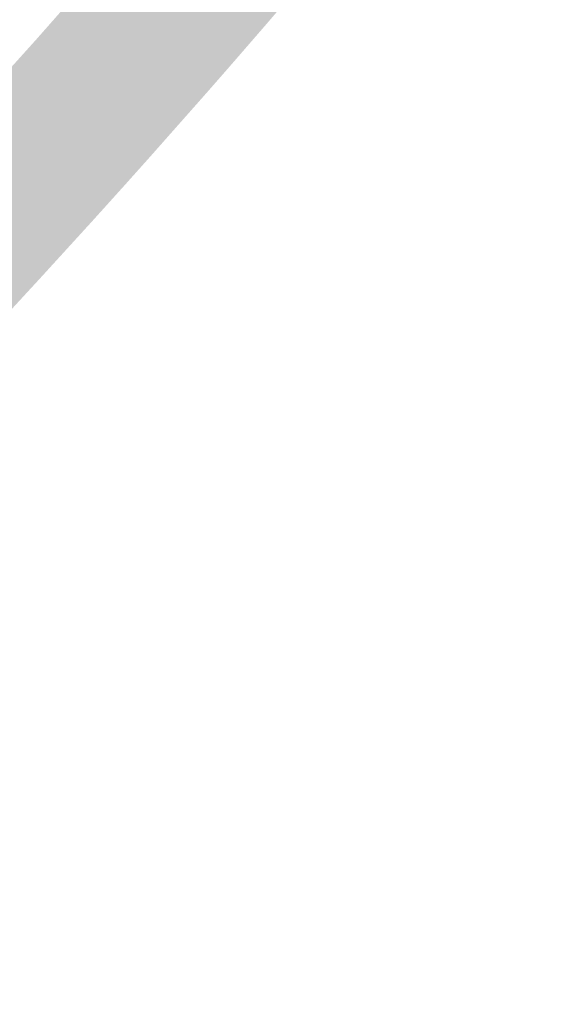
# Model space of a CAD drawing. Header units: metres. Extents: x 104013 to 104665, y 427946 to 428479.
# Tile 28 of 195: x 104250 to 104272, y 428128 to 428170. Entities that reach past the tile are written whole.
import ezdxf

# ---------------------------------------------------------------- set-up
doc = ezdxf.new("R2010")
doc.units = ezdxf.units.M
doc.layers.add('_GEBIEDSONTSLUITINGSWEG', color=1, linetype='Continuous', true_color=0xff0000)

msp = doc.modelspace()

# ---------------------------------------------------------------- hatches: boundary and pattern name
at = {"layer": '_GEBIEDSONTSLUITINGSWEG'}
h = msp.add_hatch(color=256, dxfattribs=at)
h.dxf.hatch_style = 1
h.paths.add_polyline_path([(104037.8733662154, 427975.1548387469), (104041.2104634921, 427978.4038023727), (104047.546789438, 427984.5937805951), (104054.5282333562, 427991.413976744), (104060.0540009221, 427996.8120925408), (104062.5232226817, 427999.2242807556), (104065.3207615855, 428001.9321581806), (104067.9710284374, 428004.4478633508), (104072.4379914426, 428008.688025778), (104074.7030132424, 428010.8380458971), (104080.8765059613, 428016.6980926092), (104086.0255220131, 428021.5856782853), (104093.9716580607, 428029.1283661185), (104099.3850408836, 428034.2668959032), (104104.3036170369, 428038.9357417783), (104108.067775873, 428042.5087834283), (104111.7158259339, 428045.9716114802), (104117.4841732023, 428051.4470831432), (104123.243593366, 428056.9117919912), (104130.097701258, 428063.3807651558), (104137.1981237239, 428070.0371640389), (104140.2634411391, 428072.8115054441), (104143.0416764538, 428075.2831603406), (104145.2679500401, 428077.2349624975), (104149.2158544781, 428080.6345418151), (104152.5230325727, 428083.4231518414), (104155.5848197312, 428085.9578882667), (104158.0050366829, 428087.9301943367), (104162.6093387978, 428091.6078111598), (104167.5816376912, 428095.4724539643), (104170.8266534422, 428097.9363544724), (104177.8885646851, 428103.1459249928), (104181.7385933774, 428105.9794904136), (104185.2845042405, 428108.6447025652), (104189.2308495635, 428111.6749103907), (104194.8775006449, 428116.1313086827), (104197.7842911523, 428118.4822758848), (104202.0382351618, 428121.9945605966), (104206.2236744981, 428125.5357435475), (104208.946612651, 428127.8862993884), (104211.755017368, 428130.3501865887), (104214.8335527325, 428133.098237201), (104216.1166642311, 428134.258446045), (104218.0877097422, 428136.0579930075), (104220.8249640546, 428138.5924078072), (104225.2798434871, 428142.8086436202), (104226.9226737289, 428144.3932162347), (104229.0949080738, 428146.5129240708), (104230.9794635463, 428148.3749033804), (104233.9540699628, 428151.358288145), (104237.2281184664, 428154.7064757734), (104240.1996671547, 428157.8055550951), (104243.2096239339, 428161.0049386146), (104246.3749644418, 428164.4369575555), (104250.4340815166, 428168.9429797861), (104253.2108035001, 428172.0958374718), (104257.7718530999, 428177.40433772), (104261.7541064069, 428182.176926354), (104267.1681095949, 428188.8835147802), (104271.2528740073, 428194.0061749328), (104276.3688832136, 428200.2228003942), (104279.8272114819, 428204.3038303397), (104282.5057898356, 428207.4004021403), (104285.6719501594, 428210.9907668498), (104289.4151641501, 428215.1412203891), (104293.1563454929, 428219.1911428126), (104296.0184184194, 428222.2253966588), (104298.5581270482, 428224.8728223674), (104301.9556841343, 428228.3500683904), (104306.7973654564, 428233.2537646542), (104314.3113232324, 428240.8639653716), (104320.6975040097, 428247.3319438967), (104323.51585292, 428250.1863917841), (104326.506891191, 428253.5743861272), (104327.4464594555, 428255.1664612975), (104328.2553255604, 428257.0631577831), (104328.7257386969, 428258.718132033), (104328.9437164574, 428259.9252127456), (104329.0646501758, 428261.1883638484), (104329.0855439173, 428262.0765723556), (104329.0771163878, 428262.9557248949), (104329.0848140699, 428263.3065570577), (104329.146603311, 428264.2673790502), (104329.2943127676, 428265.3999650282), (104329.5519792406, 428266.6394699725), (104329.952977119, 428267.9902410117), (104330.3771164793, 428269.085885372), (104330.7405021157, 428269.8717265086), (104331.1182687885, 428270.5877218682), (104331.5093136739, 428271.2478853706), (104332.3000726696, 428272.3978546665), (104332.9214163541, 428273.1709391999), (104333.7189914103, 428274.0360800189), (104334.3676900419, 428274.6541545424), (104334.9468850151, 428275.1513528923), (104335.3180910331, 428275.4458674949), (104335.8189457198, 428275.8160051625), (104336.7048867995, 428276.4012459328), (104337.4227459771, 428276.8167299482), (104338.2294486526, 428277.2269780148), (104339.1651121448, 428277.6339793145), (104339.7979104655, 428277.8701936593), (104340.6641462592, 428278.1455425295), (104341.8454689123, 428278.4363007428), (104342.6495662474, 428278.5807718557), (104343.2538532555, 428278.6617330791), (104343.83914035, 428278.7179495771), (104344.6584536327, 428278.760378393), (104345.3862727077, 428278.7628184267), (104346.4770693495, 428278.7043647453), (104347.0350734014, 428278.6506586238), (104347.7209732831, 428278.6072441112), (104348.5367373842, 428278.596554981), (104349.5231700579, 428278.6429700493), (104350.3161701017, 428278.7277688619), (104351.1930337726, 428278.8717438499), (104352.2445063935, 428279.116117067), (104352.8883837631, 428279.3059643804), (104353.5223262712, 428279.5241351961), (104355.2291453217, 428280.278266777), (104355.7188017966, 428280.5429065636), (104359.2752081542, 428283.1868160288), (104360.1733962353, 428283.9303503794), (104361.2293425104, 428284.8044794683), (104364.2773575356, 428287.3276746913), (104367.7379021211, 428290.1923684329), (104374.4163074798, 428295.7208584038), (104380.6984825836, 428300.9182425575), (104384.118837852, 428303.6205016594), (104387.8148956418, 428306.5556905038), (104392.065794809, 428300.7672339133), (104389.0221137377, 428298.2547603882), (104386.7647898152, 428296.4256729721), (104385.0011723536, 428294.9112013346), (104382.613144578, 428292.7312051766), (104381.3576352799, 428291.52090509), (104378.9150563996, 428289.0277466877), (104377.0456728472, 428287.004953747), (104373.7710038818, 428283.4464882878), (104368.4177604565, 428277.6293104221), (104366.4337594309, 428275.4733675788), (104363.5560359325, 428272.2811195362), (104363.3821187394, 428272.0547015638), (104362.4003597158, 428270.5109301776), (104361.9084237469, 428269.4704224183), (104361.6787809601, 428268.8724366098), (104361.2940337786, 428267.5443008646), (104361.1647851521, 428266.8945754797), (104361.0558066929, 428266.0903055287), (104361.0085092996, 428265.4515782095), (104360.999363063, 428264.5751914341), (104361.0301853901, 428263.975633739), (104361.0715480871, 428263.1427935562), (104361.0736854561, 428262.4943090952), (104361.0383686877, 428261.6692650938), (104360.9097982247, 428260.4657187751), (104360.7609059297, 428259.6061762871), (104360.5691579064, 428258.7706138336), (104360.3327340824, 428257.9458954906), (104360.0520779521, 428257.1340626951), (104359.7109398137, 428256.2991258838), (104359.3963614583, 428255.6295155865), (104359.0727278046, 428255.0139685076), (104358.6496681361, 428254.2949804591), (104357.7563934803, 428253.0084017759), (104356.9802073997, 428252.0751961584), (104356.5684736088, 428251.6337651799), (104355.9849345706, 428251.0613445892), (104355.3239260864, 428250.4784437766), (104354.4711725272, 428249.8147449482), (104353.7241425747, 428249.3044214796), (104352.5410097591, 428248.6140263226), (104351.4327402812, 428248.0827854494), (104350.1128679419, 428247.5793249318), (104349.0783133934, 428247.2744941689), (104348.1243961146, 428247.0589111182), (104346.9469595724, 428246.8755953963), (104346.0688852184, 428246.7966646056), (104345.3936376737, 428246.7689807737), (104344.0609463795, 428246.7980570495), (104343.1308901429, 428246.8844990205), (104342.1099454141, 428247.0080156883), (104341.5923524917, 428247.0412503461), (104341.08239166, 428247.0520910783), (104340.5636893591, 428247.0408753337), (104340.1446715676, 428247.0153966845), (104339.4720912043, 428246.9435557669), (104338.7766840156, 428246.8284959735), (104338.0870953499, 428246.6722545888), (104337.4818201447, 428246.4991817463), (104336.1141298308, 428245.9752945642), (104335.5837394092, 428245.7181504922), (104334.8985010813, 428245.3360347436), (104334.3387086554, 428244.9631208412), (104331.0601061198, 428242.1975748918), (104327.3402237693, 428238.8886930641), (104321.2356203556, 428233.4585720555), (104318.0630608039, 428230.6365406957), (104315.8955401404, 428228.7051748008), (104312.1636513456, 428225.326057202), (104308.5778904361, 428222.0074033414), (104305.9343397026, 428219.5144221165), (104302.4264850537, 428216.1439203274), (104298.9248461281, 428212.7063186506), (104294.5171764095, 428208.2718117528), (104292.0568675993, 428205.7427284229), (104290.3712661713, 428203.9871403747), (104288.7309980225, 428202.2605726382), (104285.1125189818, 428198.3867398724), (104282.7282058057, 428195.7839882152), (104281.3362943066, 428194.2456423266), (104277.1607636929, 428189.5447148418), (104274.9031531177, 428186.947637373), (104272.8959032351, 428184.6048419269), (104271.3850182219, 428182.8199658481), (104268.5566172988, 428179.4279067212), (104263.226730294, 428173.0142098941), (104261.6714616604, 428171.1840474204), (104260.3633849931, 428169.6594948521), (104258.8176120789, 428167.8749621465), (104257.812938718, 428166.7248681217), (104255.2902406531, 428163.8702857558), (104254.2773858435, 428162.7373442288), (104252.8710693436, 428161.1765751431), (104250.6359866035, 428158.7249228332), (104249.5977752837, 428157.5979859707), (104248.8362313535, 428156.7713604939), (104248.550869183, 428156.4167640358), (104247.5082505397, 428155.0285772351), (104246.0631738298, 428153.1464319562), (104245.0511569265, 428151.856204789), (104244.0852159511, 428150.6453687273), (104243.3091078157, 428149.6867016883), (104241.8877103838, 428147.9628114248), (104240.791419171, 428146.6604370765), (104239.92909144, 428145.6521342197), (104239.3383139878, 428144.9693538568), (104237.6755707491, 428143.0816313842), (104236.6774612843, 428141.9718611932), (104235.6512545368, 428140.8485718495), (104233.6341798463, 428138.6913091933), (104231.8220047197, 428136.8082323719), (104230.8291619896, 428135.7978195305), (104229.792434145, 428134.7583593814), (104227.1331159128, 428132.1625337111), (104225.1328028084, 428130.2979831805), (104222.837968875, 428128.2192582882), (104221.4244190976, 428126.9382669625), (104219.8642156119, 428125.5450463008), (104218.0762073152, 428124.0081686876), (104216.0853385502, 428122.2969229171), (104213.4676442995, 428120.0468910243), (104210.9167993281, 428117.890481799), (104209.7513805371, 428116.963530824), (104207.9101914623, 428115.526852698), (104204.624215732, 428113.0448215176), (104200.1581816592, 428109.8327845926), (104197.7037961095, 428108.1432854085), (104194.6952065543, 428106.1426515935), (104192.5467157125, 428104.7600058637), (104189.9222584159, 428103.1216208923), (104188.2228645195, 428102.0801845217), (104187.849797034, 428101.809346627), (104186.4944327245, 428100.7937736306), (104182.468299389, 428097.8219472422), (104177.8955840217, 428094.475473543), (104174.2862659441, 428091.7754319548), (104172.1876265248, 428090.1797883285), (104170.5099073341, 428088.8903752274), (104168.5441071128, 428087.363759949), (104164.0320914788, 428083.7941741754), (104161.3037505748, 428081.5904487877), (104159.3243706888, 428079.9698748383), (104157.2459581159, 428078.2481810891), (104156.1783395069, 428077.3557212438), (104153.7145529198, 428075.2749508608), (104150.7492491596, 428072.7307689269), (104148.4972847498, 428070.7689736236), (104146.5886671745, 428069.0858839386), (104144.4208991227, 428067.1511921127), (104142.5292579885, 428065.4425722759), (104140.0777684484, 428063.1995387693), (104137.9301850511, 428061.2074425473), (104134.3133202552, 428057.7956102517), (104130.8965329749, 428054.5509733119), (104128.2869945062, 428052.0729130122), (104115.6768079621, 428040.0980741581), (104105.48245971, 428030.417354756), (104099.2076047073, 428024.4586500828), (104083.423114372, 428009.4694405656), (104077.1249339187, 428003.4885856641), (104070.9211053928, 427997.597328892), (104068.7224683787, 427995.4951109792), (104066.8893800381, 427993.7063950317), (104061.8851485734, 427988.8232977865), (104059.3511905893, 427986.3506776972), (104055.3991869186, 427982.4943376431), (104050.4626234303, 427977.677270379), (104040.420878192, 427967.9417602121), (104017.2085285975, 427945.8614107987), (104012.643241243, 427951.1385651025)])
h.paths.add_polyline_path([(104219.6037534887, 428132.5967892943), (104220.7738188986, 428133.7714628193), (104224.0769549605, 428136.8420810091), (104225.4806199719, 428138.1646793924), (104225.9238083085, 428138.460615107), (104226.3268525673, 428138.4572671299), (104226.8206733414, 428138.085270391), (104226.9752302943, 428137.9206452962), (104227.178443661, 428137.407299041), (104227.1519935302, 428137.2098766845), (104226.9560330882, 428136.874242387), (104225.4520358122, 428135.4020144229), (104222.8577667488, 428132.9464615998), (104221.1245551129, 428131.380876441), (104219.498355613, 428129.9119538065), (104217.8297855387, 428128.4047584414), (104217.5266847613, 428128.1928578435), (104217.072908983, 428128.2737258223), (104216.9605479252, 428128.3943950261), (104216.8776461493, 428128.6701287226), (104217.0545038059, 428129.1261767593), (104218.0804784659, 428130.7187881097), (104218.8203738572, 428131.6890457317), (104219.375814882, 428132.3438519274)], flags=16)
h.paths.add_polyline_path([(104200.703905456, 428116.3483777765), (104202.8467250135, 428118.1137892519), (104203.9657096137, 428119.0149291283), (104204.7753960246, 428119.6164240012), (104206.0044758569, 428120.4514406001), (104208.1504394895, 428121.7107837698), (104209.2296581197, 428122.1678105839), (104209.6609867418, 428121.9207050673), (104209.7181391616, 428121.7745170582), (104209.6710290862, 428121.4328815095), (104208.7673019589, 428120.6529211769), (104204.8794130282, 428117.613398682), (104203.6417904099, 428116.6773940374), (104202.2752565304, 428115.6610964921), (104201.457246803, 428115.0898915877), (104201.1447763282, 428115.0583632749), (104200.8727850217, 428115.1719176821), (104200.6673728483, 428115.4052585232), (104200.5216274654, 428115.6375775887), (104200.4819520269, 428115.947881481), (104200.578051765, 428116.2082494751)], flags=16)
h.paths.add_polyline_path([(104326.0970026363, 428246.395752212), (104310.5046210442, 428230.6036575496), (104310.3604170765, 428230.2523611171), (104310.4977842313, 428229.9081265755), (104310.8604170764, 428229.752361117), (104311.3124022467, 428229.9852229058), (104323.2173178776, 428240.5747941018), (104327.7750291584, 428244.6289352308), (104327.9422863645, 428244.9817740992), (104327.804865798, 428245.3472680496), (104326.8139592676, 428246.3882017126), (104326.4563738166, 428246.5434370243), (104326.276570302, 428246.5117428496)], flags=16)
h.paths.add_polyline_path([(104329.285751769, 428249.6253474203), (104331.2944635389, 428251.6597878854), (104331.7560018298, 428251.9155881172), (104332.1365729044, 428251.739880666), (104332.4745031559, 428251.3551944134), (104332.762950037, 428251.0445193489), (104333.192415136, 428250.6093203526), (104333.4707052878, 428250.3375036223), (104333.5785725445, 428249.9469475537), (104333.4163286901, 428249.6469416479), (104333.102571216, 428249.3678504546), (104332.684468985, 428248.9959432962), (104331.9503352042, 428248.3429221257), (104331.1672228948, 428247.646333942), (104330.8349108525, 428247.5199228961), (104330.8246631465, 428247.5200279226), (104330.5941452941, 428247.5817083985), (104330.4875674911, 428247.6602666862), (104329.2650980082, 428248.9449832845), (104329.1578956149, 428249.1472418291), (104329.1605934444, 428249.4107364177), (104329.2167340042, 428249.5377425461)], flags=16)
edge = h.paths.add_edge_path(flags=16)
edge.add_arc((104345.0759894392, 428262.7658273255), 10.5, 0, 360)
h.paths.add_polyline_path([(104369.2105376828, 428286.2692677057), (104362.7548629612, 428280.9127529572), (104362.4126180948, 428280.5511121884), (104362.3756263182, 428280.3623706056), (104362.4454045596, 428280.1075976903), (104362.6106067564, 428279.9156517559), (104362.9718270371, 428279.5364099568), (104363.2388451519, 428279.2560701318), (104363.4232725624, 428279.1052443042), (104363.5685457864, 428279.0585194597), (104363.7695998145, 428279.0675034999), (104363.9264315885, 428279.1375217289), (104364.0613779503, 428279.2639714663), (104366.3198846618, 428281.7182018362), (104369.7722818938, 428285.4697860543), (104369.8997876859, 428285.7408831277), (104369.8617797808, 428286.0102782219), (104369.7664133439, 428286.1532106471), (104369.5076766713, 428286.2975739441), (104369.3313865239, 428286.3030100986)], flags=16)
h.paths.add_polyline_path([(104359.7553676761, 428277.8024225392), (104360.8088978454, 428276.696331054), (104360.9374131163, 428276.4481526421), (104360.9384247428, 428276.2601000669), (104360.8677331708, 428276.081568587), (104358.8428520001, 428273.8701046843), (104358.5469220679, 428273.6439010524), (104358.3171407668, 428273.6253884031), (104358.15110147, 428273.6819941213), (104358.0124749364, 428273.7952127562), (104357.846169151, 428273.9873472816), (104357.3032745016, 428274.5765639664), (104356.9620092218, 428274.9199432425), (104356.7216450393, 428275.1504430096), (104356.5947209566, 428275.3425832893), (104356.5721079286, 428275.6034686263), (104356.7025625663, 428275.8600139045), (104356.9411237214, 428276.0631791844), (104358.4016678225, 428277.2815028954), (104359.0730377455, 428277.8415311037), (104359.3933166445, 428277.9575761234), (104359.5768506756, 428277.9226731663)], flags=16)

doc.saveas('drawing.dxf')
